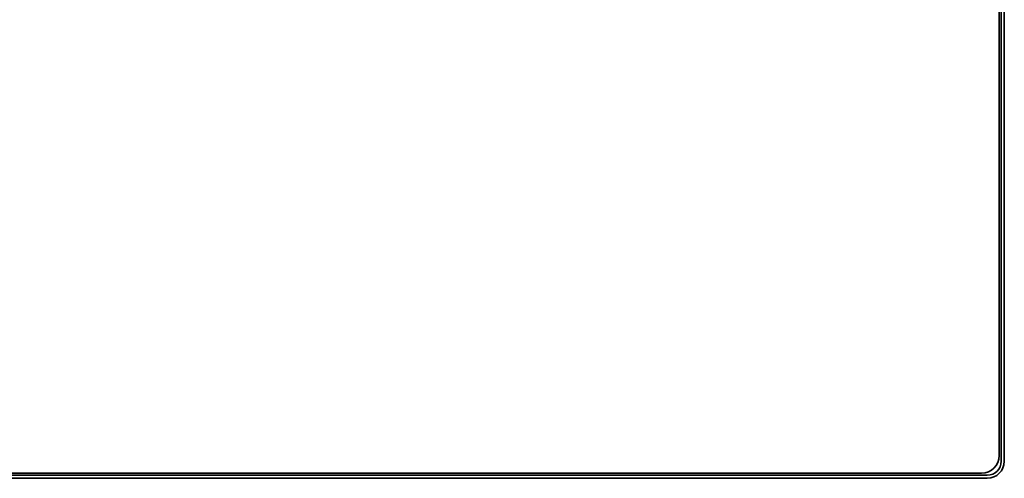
# Model space of a CAD drawing. Header units: millimetres. Extents: x 0 to 1118, y 0 to 864.
# Tile 55 of 91: x 779 to 804, y 267 to 279. Entities that reach past the tile are written whole.
import ezdxf

# ---------------------------------------------------------------- set-up
doc = ezdxf.new("R2010")
doc.units = ezdxf.units.MM

msp = doc.modelspace()

# ---------------------------------------------------------------- linework, layer by layer
at = {"color": 7, "linetype": 'Continuous', "lineweight": 35}
for p, q in [((803.611, 290.613), (803.611, 267.513)), ((803.692, 267.513), (803.692, 290.613)), ((803.561, 267.66), (803.561, 290.466)), ((765.271, 267.21), (803.111, 267.21)), ((803.258, 267.159), (765.124, 267.159)), ((765.124, 267.079), (803.258, 267.079))]:
    msp.add_line(p, q, dxfattribs=at)
for centre, radius, end in [((803.111, 267.66), 0.45, 360), ((803.258, 267.513), 0.434, 0), ((803.258, 267.513), 0.354, 360)]:
    msp.add_arc(centre, radius, 270, end, dxfattribs=at)

doc.saveas('drawing.dxf')
